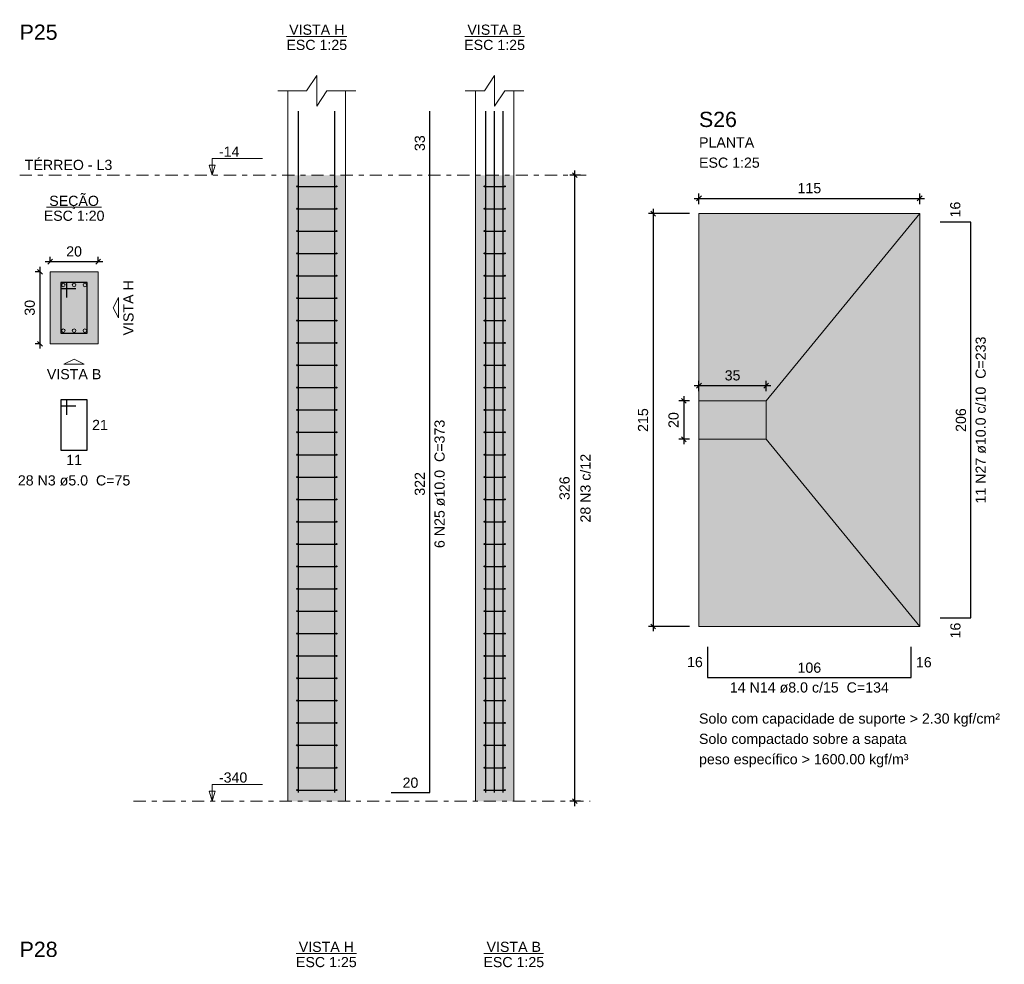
# Model space of a CAD drawing. Header units: millimetres. Extents: x 0 to 119, y 0 to 84.
# Tile 4 of 13: x 20 to 40, y 44 to 64. Entities that reach past the tile are written whole.
import ezdxf

# ---------------------------------------------------------------- set-up
doc = ezdxf.new("R2010")
doc.units = ezdxf.units.MM
doc.header["$MEASUREMENT"] = 0
doc.linetypes.add('DASHDOT', pattern=[2.54, 1.27, -0.635, 0, -0.635])
doc.linetypes.add('NULL', pattern=[0])
doc.layers.get('0').update_dxf_attribs({"lineweight": 18})
for name, color, linetype, lineweight in [('Descrição da armadura', 7, 'Continuous', 0), ('DT-Armadura', 2, 'Continuous', 30), ('DT-Barras na forma', 2, 'Continuous', 30), ('DT-Barras no corte', 5, 'Continuous', 5), ('DT-Barras rebatidas', 2, 'Continuous', 30), ('DT-Cotas', 9, 'Continuous', 5), ('DT-Estribos na forma', 2, 'Continuous', 30), ('DT-Forma', 5, 'Continuous', 5), ('DT-Hachura sapatas em planta', 43, 'Continuous', 5), ('DT-Hachura seção pilares', 254, 'Continuous', 5), ('DT-Hachura vista pilares', 254, 'Continuous', 5), ('DT-Pontilhado', 9, 'DASHDOT', 5), ('DT-Textos', 7, 'Continuous', 5), ('DT-Título', 3, 'Continuous', 20), ('Textos armaduras', 7, 'Continuous', 0)]:
    doc.layers.add(name, color=color, linetype=linetype, lineweight=lineweight)
doc.styles.add('Arial', font='txt')
doc.dimstyles.new('UM_20.000000', dxfattribs={"dimtxt": 0.18, "dimasz": 0.1, "dimexe": 0.1, "dimexo": 0.2, "dimgap": 0, "dimtad": 1, "dimtih": 1, "dimtoh": 1, "dimdec": 1, "dimlfac": 20, "dimzin": 0, "dimdsep": 46, "dimtxsty": 'Standard', "dimcen": 0.09, "dimdle": 0.1, "dimadec": 1, "dimazin": 2, "dimtfac": 1, "dimtdec": 4, "dimtofl": 0, "dimtmove": 0, "dimatfit": 3, "dimfxl": 1, "dimtolj": 1, "dimarcsym": 0})
doc.dimstyles.new('UM_25.000000', dxfattribs={"dimtxt": 0.18, "dimasz": 0.1, "dimexe": 0.1, "dimexo": 0.2, "dimgap": 0, "dimtad": 1, "dimtih": 1, "dimtoh": 1, "dimdec": 1, "dimlfac": 25, "dimzin": 0, "dimdsep": 46, "dimtxsty": 'Standard', "dimcen": 0.09, "dimdle": 0.1, "dimadec": 1, "dimazin": 2, "dimtfac": 1, "dimtdec": 4, "dimtofl": 0, "dimtmove": 0, "dimatfit": 3, "dimfxl": 1, "dimtolj": 1, "dimarcsym": 0})

# ---------------------------------------------------------------- blocks, each defined once
blk = doc.blocks.new('_Oblique')
at = {"color": 0, "linetype": 'ByBlock', "lineweight": -2}
blk.add_line((-0.5, -0.5), (0.5, 0.5), dxfattribs=at)
blk = doc.blocks.new('*D32')
at = {"layer": 'Defpoints', "color": 0}
for p in [(20.531167, 58.327301), (20.319367, 56.827301), (20.531167, 56.827301)]:
    blk.add_point(p, dxfattribs=at)
at = {"layer": 'DT-Cotas', "color": 0, "lineweight": -2}
for p, q in [((20.331167, 58.327301), (20.219367, 58.327301)), ((20.319367, 58.427301), (20.319367, 56.727301)), ((20.331167, 56.827301), (20.219367, 56.827301))]:
    blk.add_line(p, q, dxfattribs=at)
at = {"layer": 'DT-Cotas', "color": 0, "lineweight": -2, "xscale": 0.1, "yscale": 0.1, "zscale": 0.1}
for p, rotation in [((20.319367, 58.327301), 90), ((20.319367, 56.827301), 270)]:
    blk.add_blockref('_Oblique', p, dxfattribs=dict(at, rotation=rotation))
at = {"layer": 'DT-Cotas', "color": 7, "insert": (20.107567, 57.577301), "char_height": 0.2118, "attachment_point": 5, "rotation": 90, "style": 'Arial'}
blk.add_mtext('\\A1;30', dxfattribs=at)
blk = doc.blocks.new('*D33')
at = {"layer": 'Defpoints', "color": 0}
for p in [(21.531167, 58.539101), (20.531167, 58.327301), (21.531167, 58.327301)]:
    blk.add_point(p, dxfattribs=at)
at = {"layer": 'DT-Cotas', "color": 0, "lineweight": -2}
for p, q in [((20.431167, 58.539101), (21.631167, 58.539101)), ((20.531167, 58.527301), (20.531167, 58.639101)), ((21.531167, 58.527301), (21.531167, 58.639101))]:
    blk.add_line(p, q, dxfattribs=at)
at = {"layer": 'DT-Cotas', "color": 0, "lineweight": -2, "xscale": 0.1, "yscale": 0.1, "zscale": 0.1, "rotation": 180}
blk.add_blockref('_Oblique', (20.531167, 58.539101), dxfattribs=at)
at = {"layer": 'DT-Cotas', "color": 0, "lineweight": -2, "xscale": 0.1, "yscale": 0.1, "zscale": 0.1}
blk.add_blockref('_Oblique', (21.531167, 58.539101), dxfattribs=at)
at = {"layer": 'DT-Cotas', "color": 7, "insert": (21.031167, 58.750901), "char_height": 0.2118, "attachment_point": 5, "rotation": 0.0057296, "style": 'Arial'}
blk.add_mtext('\\A1;20', dxfattribs=at)
blk = doc.blocks.new('*D34')
at = {"layer": 'Defpoints', "color": 0}
for p in [(31.465178, 60.339401), (31.782878, 60.339401), (31.782878, 47.299401)]:
    blk.add_point(p, dxfattribs=at)
at = {"layer": 'DT-Cotas', "color": 0, "lineweight": -2}
for p, q in [((31.582878, 60.339401), (31.365178, 60.339401)), ((31.465178, 47.199401), (31.465178, 60.439401)), ((31.582878, 47.299401), (31.365178, 47.299401))]:
    blk.add_line(p, q, dxfattribs=at)
at = {"layer": 'DT-Cotas', "color": 0, "lineweight": -2, "xscale": 0.1, "yscale": 0.1, "zscale": 0.1}
for p, rotation in [((31.465178, 60.339401), 90), ((31.465178, 47.299401), 270)]:
    blk.add_blockref('_Oblique', p, dxfattribs=dict(at, rotation=rotation))
at = {"layer": 'DT-Cotas', "color": 7, "insert": (31.253378, 53.819401), "char_height": 0.2118, "attachment_point": 5, "rotation": 90, "style": 'Arial'}
blk.add_mtext('\\A1;326', dxfattribs=at)
blk = doc.blocks.new('*D46')
at = {"layer": 'Defpoints', "color": 0}
for p in [(34.053678, 59.538826), (33.100578, 50.938826), (34.053678, 50.938826)]:
    blk.add_point(p, dxfattribs=at)
at = {"layer": 'DT-Cotas', "color": 0, "lineweight": -2}
for p, q in [((33.853678, 59.538826), (33.000578, 59.538826)), ((33.100578, 59.638826), (33.100578, 50.838826)), ((33.853678, 50.938826), (33.000578, 50.938826))]:
    blk.add_line(p, q, dxfattribs=at)
at = {"layer": 'DT-Cotas', "color": 0, "lineweight": -2, "xscale": 0.1, "yscale": 0.1, "zscale": 0.1}
for p, rotation in [((33.100578, 59.538826), 90), ((33.100578, 50.938826), 270)]:
    blk.add_blockref('_Oblique', p, dxfattribs=dict(at, rotation=rotation))
at = {"layer": 'DT-Cotas', "color": 7, "insert": (32.888778, 55.238826), "char_height": 0.2118, "attachment_point": 5, "rotation": 90, "style": 'Arial'}
blk.add_mtext('\\A1;215', dxfattribs=at)
blk = doc.blocks.new('*D47')
at = {"layer": 'Defpoints', "color": 0}
for p in [(38.653678, 59.856526), (34.053678, 59.538826), (38.653678, 59.538826)]:
    blk.add_point(p, dxfattribs=at)
at = {"layer": 'DT-Cotas', "color": 0, "lineweight": -2}
for p, q in [((34.053678, 59.738826), (34.053678, 59.956526)), ((38.653678, 59.738826), (38.653678, 59.956526)), ((33.953678, 59.856526), (38.753678, 59.856526))]:
    blk.add_line(p, q, dxfattribs=at)
at = {"layer": 'DT-Cotas', "color": 0, "lineweight": -2, "xscale": 0.1, "yscale": 0.1, "zscale": 0.1, "rotation": 180}
blk.add_blockref('_Oblique', (34.053678, 59.856526), dxfattribs=at)
at = {"layer": 'DT-Cotas', "color": 0, "lineweight": -2, "xscale": 0.1, "yscale": 0.1, "zscale": 0.1}
blk.add_blockref('_Oblique', (38.653678, 59.856526), dxfattribs=at)
at = {"layer": 'DT-Cotas', "color": 7, "insert": (36.353678, 60.068326), "char_height": 0.2118, "attachment_point": 5, "rotation": 0.0057296, "style": 'Arial'}
blk.add_mtext('\\A1;115', dxfattribs=at)
blk = doc.blocks.new('*D48')
at = {"layer": 'Defpoints', "color": 0}
for p in [(34.053678, 55.638826), (33.735978, 54.838826), (34.053678, 54.838826)]:
    blk.add_point(p, dxfattribs=at)
at = {"layer": 'DT-Cotas', "color": 0, "lineweight": -2}
for p, q in [((33.853678, 55.638826), (33.635978, 55.638826)), ((33.735978, 55.738826), (33.735978, 54.738826)), ((33.853678, 54.838826), (33.635978, 54.838826))]:
    blk.add_line(p, q, dxfattribs=at)
at = {"layer": 'DT-Cotas', "color": 0, "lineweight": -2, "xscale": 0.1, "yscale": 0.1, "zscale": 0.1}
for p, rotation in [((33.735978, 55.638826), 90), ((33.735978, 54.838826), 270)]:
    blk.add_blockref('_Oblique', p, dxfattribs=dict(at, rotation=rotation))
at = {"layer": 'DT-Cotas', "color": 7, "insert": (33.524178, 55.238826), "char_height": 0.2118, "attachment_point": 5, "rotation": 90, "style": 'Arial'}
blk.add_mtext('\\A1;20', dxfattribs=at)
blk = doc.blocks.new('*D49')
at = {"layer": 'Defpoints', "color": 0}
for p in [(35.453678, 55.956526), (34.053678, 55.638826), (35.453678, 55.638826)]:
    blk.add_point(p, dxfattribs=at)
at = {"layer": 'DT-Cotas', "color": 0, "lineweight": -2}
for p, q in [((34.053678, 55.838826), (34.053678, 56.056526)), ((35.453678, 55.838826), (35.453678, 56.056526)), ((33.953678, 55.956526), (35.553678, 55.956526))]:
    blk.add_line(p, q, dxfattribs=at)
at = {"layer": 'DT-Cotas', "color": 0, "lineweight": -2, "xscale": 0.1, "yscale": 0.1, "zscale": 0.1, "rotation": 180}
blk.add_blockref('_Oblique', (34.053678, 55.956526), dxfattribs=at)
at = {"layer": 'DT-Cotas', "color": 0, "lineweight": -2, "xscale": 0.1, "yscale": 0.1, "zscale": 0.1}
blk.add_blockref('_Oblique', (35.453678, 55.956526), dxfattribs=at)
at = {"layer": 'DT-Cotas', "color": 7, "insert": (34.753678, 56.168326), "char_height": 0.2118, "attachment_point": 5, "rotation": 0.0057296, "style": 'Arial'}
blk.add_mtext('\\A1;35', dxfattribs=at)

msp = doc.modelspace()

# ---------------------------------------------------------------- hatches: boundary and pattern name
at = {"layer": 'DT-Hachura sapatas em planta', "linetype": 'Continuous'}
msp.add_hatch(color=43, dxfattribs=at).paths.add_polyline_path([(34.0537, 50.9388), (38.6537, 50.9388), (38.6537, 59.5388), (34.0537, 59.5388), (34.0537, 50.9388)])
at = {"layer": 'DT-Hachura seção pilares', "linetype": 'Continuous'}
msp.add_hatch(color=254, dxfattribs=at).paths.add_polyline_path([(20.5312, 56.8273), (20.5312, 56.8273), (21.5312, 56.8273), (21.5312, 58.3273), (20.5312, 58.3273), (20.5312, 56.8273)])
at = {"layer": 'DT-Hachura vista pilares', "linetype": 'Continuous'}
for points in [[(25.4882, 47.2994), (25.4882, 60.3394), (26.6882, 60.3394), (26.6882, 47.2994), (25.4882, 47.2994)], [(29.3944, 47.2994), (29.3944, 60.3394), (30.1944, 60.3394), (30.1944, 47.2994), (29.3944, 47.2994)]]:
    msp.add_hatch(color=254, dxfattribs=at).paths.add_polyline_path(points)

# ---------------------------------------------------------------- linework, layer by layer
at = {"layer": 'DT-Armadura'}
for points in [[(39.0773, 51.1188), (39.7173, 51.1188), (39.7173, 59.3588), (39.0773, 59.3588)], [(34.2337, 50.5152), (34.2337, 49.8752), (38.4737, 49.8752), (38.4737, 50.5152)]]:
    msp.add_lwpolyline(points, dxfattribs=at)
at = {"layer": 'DT-Barras na forma'}
for points in [[(25.7082, 47.4794), (25.7082, 60.3394), (25.7082, 61.6737)], [(26.4682, 47.4794), (26.4682, 60.3394), (26.4682, 61.6737)], [(29.6144, 47.4794), (29.6144, 60.3394), (29.6144, 61.6737)], [(29.7944, 47.4794), (29.7944, 60.3394), (29.7944, 61.6737)], [(29.9744, 47.4794), (29.9744, 60.3394), (29.9744, 61.6737)], [(20.8812, 57.7898), (20.8812, 58.1023), (20.7562, 58.1023), (20.7562, 57.0523), (21.3062, 57.0523), (21.3062, 58.1023), (20.7562, 58.1023), (20.7562, 57.9773), (21.0687, 57.9773)]]:
    msp.add_lwpolyline(points, dxfattribs=at)
at = {"layer": 'DT-Barras no corte'}
for centre in [(20.8062, 58.0523), (21.0312, 58.0523), (21.2562, 58.0523), (20.8062, 57.1023), (21.0312, 57.1023), (21.2562, 57.1023)]:
    msp.add_circle(centre, 0.0375, dxfattribs=at)
at = {"layer": 'DT-Barras rebatidas'}
for points in [[(27.6413, 47.4794), (28.4413, 47.4794), (28.4413, 60.3394), (28.4413, 61.6737)], [(20.8812, 55.3499), (20.8812, 55.6624), (20.7562, 55.6624), (20.7562, 54.6124), (21.3062, 54.6124), (21.3062, 55.6624), (20.7562, 55.6624), (20.7562, 55.5374), (21.0687, 55.5374)]]:
    msp.add_lwpolyline(points, dxfattribs=at)
at = {"layer": 'DT-Estribos na forma'}
for p, q in [((25.6782, 60.1065), (26.4982, 60.1065)), ((29.5844, 60.1065), (30.0044, 60.1065)), ((25.6782, 59.6408), (26.4982, 59.6408)), ((29.5844, 59.6408), (30.0044, 59.6408)), ((25.6782, 59.1751), (26.4982, 59.1751)), ((29.5844, 59.1751), (30.0044, 59.1751)), ((25.6782, 58.7094), (26.4982, 58.7094)), ((29.5844, 58.7094), (30.0044, 58.7094)), ((25.6782, 58.2437), (26.4982, 58.2437)), ((29.5844, 58.2437), (30.0044, 58.2437)), ((25.6782, 57.778), (26.4982, 57.778)), ((29.5844, 57.778), (30.0044, 57.778)), ((25.6782, 57.3123), (26.4982, 57.3123)), ((29.5844, 57.3123), (30.0044, 57.3123)), ((25.6782, 56.8465), (26.4982, 56.8465)), ((29.5844, 56.8465), (30.0044, 56.8465)), ((25.6782, 56.3808), (26.4982, 56.3808)), ((29.5844, 56.3808), (30.0044, 56.3808)), ((25.6782, 55.9151), (26.4982, 55.9151)), ((29.5844, 55.9151), (30.0044, 55.9151)), ((25.6782, 55.4494), (26.4982, 55.4494)), ((29.5844, 55.4494), (30.0044, 55.4494)), ((25.6782, 54.9837), (26.4982, 54.9837)), ((29.5844, 54.9837), (30.0044, 54.9837)), ((25.6782, 54.518), (26.4982, 54.518)), ((29.5844, 54.518), (30.0044, 54.518)), ((25.6782, 54.0523), (26.4982, 54.0523)), ((29.5844, 54.0523), (30.0044, 54.0523)), ((25.6782, 53.5865), (26.4982, 53.5865)), ((29.5844, 53.5865), (30.0044, 53.5865)), ((25.6782, 53.1208), (26.4982, 53.1208)), ((29.5844, 53.1208), (30.0044, 53.1208)), ((25.6782, 52.6551), (26.4982, 52.6551)), ((29.5844, 52.6551), (30.0044, 52.6551)), ((25.6782, 52.1894), (26.4982, 52.1894)), ((29.5844, 52.1894), (30.0044, 52.1894)), ((25.6782, 51.7237), (26.4982, 51.7237)), ((29.5844, 51.7237), (30.0044, 51.7237)), ((25.6782, 51.258), (26.4982, 51.258)), ((29.5844, 51.258), (30.0044, 51.258)), ((25.6782, 50.7923), (26.4982, 50.7923)), ((29.5844, 50.7923), (30.0044, 50.7923)), ((25.6782, 50.3265), (26.4982, 50.3265)), ((29.5844, 50.3265), (30.0044, 50.3265)), ((25.6782, 49.8608), (26.4982, 49.8608)), ((29.5844, 49.8608), (30.0044, 49.8608)), ((25.6782, 49.3951), (26.4982, 49.3951)), ((29.5844, 49.3951), (30.0044, 49.3951)), ((25.6782, 48.9294), (26.4982, 48.9294)), ((29.5844, 48.9294), (30.0044, 48.9294)), ((25.6782, 48.4637), (26.4982, 48.4637)), ((29.5844, 48.4637), (30.0044, 48.4637)), ((25.6782, 47.998), (26.4982, 47.998)), ((29.5844, 47.998), (30.0044, 47.998)), ((25.6782, 47.5323), (26.4982, 47.5323)), ((29.5844, 47.5323), (30.0044, 47.5323))]:
    msp.add_line(p, q, dxfattribs=at)
for centre in [(25.6782, 60.1065), (26.4982, 60.1065), (29.5844, 60.1065), (30.0044, 60.1065), (25.6782, 59.6408), (26.4982, 59.6408), (29.5844, 59.6408), (30.0044, 59.6408), (25.6782, 59.1751), (26.4982, 59.1751), (29.5844, 59.1751), (30.0044, 59.1751), (25.6782, 58.7094), (26.4982, 58.7094), (29.5844, 58.7094), (30.0044, 58.7094), (25.6782, 58.2437), (26.4982, 58.2437), (29.5844, 58.2437), (30.0044, 58.2437), (25.6782, 57.778), (26.4982, 57.778), (29.5844, 57.778), (30.0044, 57.778), (25.6782, 57.3123), (26.4982, 57.3123), (29.5844, 57.3123), (30.0044, 57.3123), (25.6782, 56.8465), (26.4982, 56.8465), (29.5844, 56.8465), (30.0044, 56.8465), (25.6782, 56.3808), (26.4982, 56.3808), (29.5844, 56.3808), (30.0044, 56.3808), (25.6782, 55.9151), (26.4982, 55.9151), (29.5844, 55.9151), (30.0044, 55.9151), (25.6782, 55.4494), (26.4982, 55.4494), (29.5844, 55.4494), (30.0044, 55.4494), (25.6782, 54.9837), (26.4982, 54.9837), (29.5844, 54.9837), (30.0044, 54.9837), (25.6782, 54.518), (26.4982, 54.518), (29.5844, 54.518), (30.0044, 54.518), (25.6782, 54.0523), (26.4982, 54.0523), (29.5844, 54.0523), (30.0044, 54.0523), (25.6782, 53.5865), (26.4982, 53.5865), (29.5844, 53.5865), (30.0044, 53.5865), (25.6782, 53.1208), (26.4982, 53.1208), (29.5844, 53.1208), (30.0044, 53.1208), (25.6782, 52.6551), (26.4982, 52.6551), (29.5844, 52.6551), (30.0044, 52.6551), (25.6782, 52.1894), (26.4982, 52.1894), (29.5844, 52.1894), (30.0044, 52.1894), (25.6782, 51.7237), (26.4982, 51.7237), (29.5844, 51.7237), (30.0044, 51.7237), (25.6782, 51.258), (26.4982, 51.258), (29.5844, 51.258), (30.0044, 51.258), (25.6782, 50.7923), (26.4982, 50.7923), (29.5844, 50.7923), (30.0044, 50.7923), (25.6782, 50.3265), (26.4982, 50.3265), (29.5844, 50.3265), (30.0044, 50.3265), (25.6782, 49.8608), (26.4982, 49.8608), (29.5844, 49.8608), (30.0044, 49.8608), (25.6782, 49.3951), (26.4982, 49.3951), (29.5844, 49.3951), (30.0044, 49.3951), (25.6782, 48.9294), (26.4982, 48.9294), (29.5844, 48.9294), (30.0044, 48.9294), (25.6782, 48.4637), (26.4982, 48.4637), (29.5844, 48.4637), (30.0044, 48.4637), (25.6782, 47.998), (26.4982, 47.998), (29.5844, 47.998), (30.0044, 47.998), (25.6782, 47.5323), (26.4982, 47.5323), (29.5844, 47.5323), (30.0044, 47.5323)]:
    msp.add_circle(centre, 0.01, dxfattribs=at)
at = {"layer": 'DT-Forma'}
for p, q in [((25.4882, 60.3394), (25.4882, 62.0973)), ((26.6882, 60.3394), (26.6882, 62.0973)), ((29.3944, 60.3394), (29.3944, 62.0973)), ((30.1944, 60.3394), (30.1944, 62.0973)), ((25.4882, 47.2994), (25.4882, 60.3394)), ((26.6882, 47.2994), (26.6882, 60.3394)), ((29.3944, 47.2994), (29.3944, 60.3394)), ((30.1944, 47.2994), (30.1944, 60.3394)), ((34.0537, 59.5388), (34.0537, 55.6388)), ((38.6537, 59.5388), (35.4537, 55.6388)), ((34.0537, 50.9388), (34.0537, 54.8388)), ((34.0537, 50.9388), (34.0537, 54.8388)), ((38.6537, 50.9388), (35.4537, 54.8388))]:
    msp.add_line(p, q, dxfattribs=at)
for points in [[(25.2764, 62.0973), (25.8764, 62.0973), (26.0882, 62.415), (26.0882, 61.7796), (26.3, 62.0973), (26.9, 62.0973)], [(29.1826, 62.0973), (29.5826, 62.0973), (29.7944, 62.415), (29.7944, 61.7796), (30.0062, 62.0973), (30.4062, 62.0973)]]:
    msp.add_lwpolyline(points, dxfattribs=at)
for points in [[(34.0537, 50.9388), (38.6537, 50.9388), (38.6537, 59.5388), (34.0537, 59.5388), (34.0537, 50.9388)], [(20.5312, 56.8273), (21.5312, 56.8273), (21.5312, 58.3273), (20.5312, 58.3273), (20.5312, 56.8273)], [(34.0537, 54.8388), (35.4537, 54.8388), (35.4537, 55.6388), (34.0537, 55.6388), (34.0537, 54.8388)]]:
    msp.add_lwpolyline(points, close=True, dxfattribs=at)
at = {"layer": 'DT-Pontilhado', "ltscale": 0.2}
for p, q in [((19.8975, 60.3394), (31.7829, 60.3394)), ((22.2725, 47.2994), (31.7829, 47.2994))]:
    msp.add_line(p, q, dxfattribs=at)
at = {"layer": 'DT-Textos'}
for p, q in [((25.4583, 63.2304), (26.718, 63.2304)), ((29.1727, 63.2304), (30.4161, 63.2304)), ((20.459, 59.6722), (21.6034, 59.6722)), ((25.6583, 44.1257), (26.918, 44.1257)), ((29.5727, 44.1257), (30.8161, 44.1257))]:
    msp.add_line(p, q, dxfattribs=at)
for points in [[(23.9087, 60.3394), (23.9722, 60.5512), (23.8451, 60.5512), (23.9087, 60.3394), (23.9087, 60.6894), (24.9587, 60.6894)], [(23.9087, 47.2994), (23.9722, 47.5112), (23.8451, 47.5112), (23.9087, 47.2994), (23.9087, 47.6494), (24.9587, 47.6494)]]:
    msp.add_lwpolyline(points, dxfattribs=at)
for points in [[(21.9548, 57.5773), (21.9548, 57.3655), (21.8489, 57.5773), (21.9548, 57.7891), (21.9548, 57.5773)], [(21.0312, 56.4037), (20.8194, 56.4037), (21.0312, 56.5096), (21.243, 56.4037), (21.0312, 56.4037)]]:
    msp.add_lwpolyline(points, close=True, dxfattribs=at)

# ---------------------------------------------------------------- texts
at = {"layer": 'Descrição da armadura', "linetype": 'NULL', "char_height": 0.2118, "attachment_point": 8, "rotation": 90.00021, "line_spacing_factor": 0.9, "style": 'Arial'}
for s, insert, width in [('11 N27 ø10.0 c/10  C=233', (40.035, 55.239), 6.819531), ('6 N25 ø10.0  C=373', (28.7591, 53.909), 5.239541), ('28 N3 c/12', (31.7969, 53.8194), 2.845127)]:
    msp.add_mtext(s, dxfattribs=dict(at, insert=insert, width=width))
at = {"layer": 'Descrição da armadura', "linetype": 'NULL', "char_height": 0.2118, "attachment_point": 8, "line_spacing_factor": 0.9, "style": 'Arial'}
for s, insert, width in [('28 N3 ø5.0  C=75', (21.031, 53.8709), 4.594404), ('14 N14 ø8.0 c/15  C=134', (36.3539, 49.5579), 6.496963)]:
    msp.add_mtext(s, dxfattribs=dict(at, insert=insert, width=width))
at = {"layer": 'DT-Textos', "linetype": 'NULL', "char_height": 0.2118, "line_spacing_factor": 0.798, "style": 'Arial'}
for s, insert, width, attachment_point in [('VISTA H', (26.088, 63.2619), 2.255996, 8), ('VISTA B', (29.794, 63.2619), 2.223994, 8), ('ESC 1:25', (26.088, 62.9449), 2.482559, 8), ('ESC 1:25', (29.794, 62.9449), 2.482559, 8), ('PLANTA', (34.0539, 60.9159), 2.256279, 7), ('-14', (24.049, 60.7249), 0.838281, 7), ('TÉRREO - L3', (20.003, 60.4449), 3.577422, 7), ('ESC 1:25', (34.0539, 60.4919), 2.482559, 7), ('SEÇÃO', (21.031, 59.634), 2.030566, 8), ('ESC 1:20', (21.031, 59.3859), 2.482559, 8), ('VISTA B', (21.031, 56.0859), 2.223994, 8), ('Solo com capacidade de suporte > 2.30 kgf/cm²', (34.0539, 48.852), 12.299795, 7), ('Solo compactado sobre a sapata', (34.0539, 48.429), 8.479951, 7), ('peso específico > 1600.00 kgf/m³', (34.0539, 48.005), 8.560098, 7), ('-340', (24.049, 47.6849), 1.16085, 7), ('VISTA H', (26.288, 44.1572), 2.255996, 8), ('VISTA B', (30.194, 44.1572), 2.223994, 8), ('ESC 1:25', (26.288, 43.8402), 2.482559, 8), ('ESC 1:25', (30.194, 43.8402), 2.482559, 8)]:
    msp.add_mtext(s, dxfattribs=dict(at, insert=insert, width=width, attachment_point=attachment_point))
at = {"layer": 'DT-Textos', "linetype": 'NULL', "insert": (22.2721, 57.577), "char_height": 0.2118, "width": 2.255996, "attachment_point": 8, "rotation": 90.00021, "line_spacing_factor": 0.798, "style": 'Arial'}
msp.add_mtext('VISTA H', dxfattribs=at)
at = {"layer": 'DT-Título', "linetype": 'NULL', "char_height": 0.3177, "width": 1.565781, "attachment_point": 7, "line_spacing_factor": 0.798, "style": 'Arial'}
for s, insert in [('P25', (19.897, 63.1558)), ('S26', (34.0539, 61.3388)), ('P28', (19.897, 44.0511))]:
    msp.add_mtext(s, dxfattribs=dict(at, insert=insert))
at = {"layer": 'Textos armaduras', "linetype": 'NULL', "char_height": 0.2118, "rotation": 90.00021, "line_spacing_factor": 0.9, "style": 'Arial'}
for s, insert, width, attachment_point in [('33', (28.344, 61.0065), 1.045137, 8), ('16', (39.5032, 59.4588), 1.045137, 7), ('206', (39.62, 55.2388), 1.367705, 8), ('322', (28.344, 53.9094), 1.367705, 8), ('16', (39.2914, 51.0188), 1.045137, 3)]:
    msp.add_mtext(s, dxfattribs=dict(at, insert=insert, width=width, attachment_point=attachment_point))
at = {"layer": 'Textos armaduras', "linetype": 'NULL', "char_height": 0.2118, "line_spacing_factor": 0.9, "style": 'Arial'}
for s, insert, width, attachment_point in [('21', (21.4062, 55.2433), 1.045137, 1), ('11', (21.0312, 54.5151), 1.045137, 2), ('16', (34.1337, 50.0893), 1.045137, 9), ('16', (38.5737, 50.3011), 1.045137, 1), ('106', (36.3537, 49.9725), 1.367705, 8), ('20', (28.0413, 47.5767), 1.045137, 8)]:
    msp.add_mtext(s, dxfattribs=dict(at, insert=insert, width=width, attachment_point=attachment_point))

# ---------------------------------------------------------------- dimensions: what is measured, and where the dimension line sits
at = {"layer": 'DT-Cotas'}
for base, p1, p2, dimstyle, override, picture, middle in [((31.4652, 60.3394), (31.7829, 47.2994), (31.7829, 60.3394), 'UM_25.000000', {"dimtxt": 0.2118, "dimasz": 0.1, "dimexe": 0.1, "dimexo": 0.2, "dimtad": 1, "dimtih": 0, "dimtoh": 0, "dimdec": 1, "dimlfac": 25, "dimzin": 8, "dimtxsty": 'Arial', "dimblk": 'Oblique', "dimblk1": 'Oblique', "dimblk2": 'Oblique', "dimsah": 1, "dimdle": 0.1, "dimse1": 0, "dimse2": 0, "dimclrt": 7, "dimadec": 1, "dimazin": 3, "dimtmove": 2, "dimldrblk": 'Oblique'}, '*D34', (31.2534, 53.8194)), ((33.1006, 50.9388), (34.0537, 59.5388), (34.0537, 50.9388), 'UM_25.000000', {"dimtxt": 0.2118, "dimasz": 0.1, "dimexe": 0.1, "dimexo": 0.2, "dimtad": 1, "dimtih": 0, "dimtoh": 0, "dimdec": 1, "dimlfac": 25, "dimzin": 8, "dimtxsty": 'Arial', "dimblk": 'Oblique', "dimblk1": 'Oblique', "dimblk2": 'Oblique', "dimsah": 1, "dimdle": 0.1, "dimse1": 0, "dimse2": 0, "dimclrt": 7, "dimadec": 1, "dimazin": 3, "dimtmove": 2, "dimldrblk": 'Oblique'}, '*D46', (32.8888, 55.2388)), ((20.3194, 56.8273), (20.5312, 58.3273), (20.5312, 56.8273), 'UM_20.000000', {"dimtxt": 0.2118, "dimasz": 0.1, "dimexe": 0.1, "dimexo": 0.2, "dimtad": 1, "dimtih": 0, "dimtoh": 0, "dimdec": 1, "dimlfac": 20, "dimzin": 8, "dimtxsty": 'Arial', "dimblk": 'Oblique', "dimblk1": 'Oblique', "dimblk2": 'Oblique', "dimsah": 1, "dimdle": 0.1, "dimse1": 0, "dimse2": 0, "dimclrt": 7, "dimadec": 1, "dimazin": 3, "dimtmove": 2, "dimldrblk": 'Oblique'}, '*D32', (20.1076, 57.5773)), ((33.736, 54.8388), (34.0537, 55.6388), (34.0537, 54.8388), 'UM_25.000000', {"dimtxt": 0.2118, "dimasz": 0.1, "dimexe": 0.1, "dimexo": 0.2, "dimtad": 1, "dimtih": 0, "dimtoh": 0, "dimdec": 1, "dimlfac": 25, "dimzin": 8, "dimtxsty": 'Arial', "dimblk": 'Oblique', "dimblk1": 'Oblique', "dimblk2": 'Oblique', "dimsah": 1, "dimdle": 0.1, "dimse1": 0, "dimse2": 0, "dimclrt": 7, "dimadec": 1, "dimazin": 3, "dimtmove": 2, "dimldrblk": 'Oblique'}, '*D48', (33.5242, 55.2388))]:
    dim = msp.add_linear_dim(base=base, p1=p1, p2=p2, angle=90, dimstyle=dimstyle, override=override, dxfattribs=at)
    dim.commit()
    dim.dimension.update_dxf_attribs({"geometry": picture, "text_midpoint": middle, "dimtype": 160, "text_rotation": 90})
for base, p1, p2, dimstyle, override, picture, middle in [((38.6537, 59.8565), (34.0537, 59.5388), (38.6537, 59.5388), 'UM_25.000000', {"dimtxt": 0.2118, "dimasz": 0.1, "dimexe": 0.1, "dimexo": 0.2, "dimtad": 1, "dimtih": 0, "dimtoh": 0, "dimdec": 1, "dimlfac": 25, "dimzin": 8, "dimtxsty": 'Arial', "dimblk": 'Oblique', "dimblk1": 'Oblique', "dimblk2": 'Oblique', "dimsah": 1, "dimdle": 0.1, "dimse1": 0, "dimse2": 0, "dimclrt": 7, "dimadec": 1, "dimazin": 3, "dimtmove": 2, "dimldrblk": 'Oblique'}, '*D47', (36.3537, 60.0683)), ((21.5312, 58.5391), (20.5312, 58.3273), (21.5312, 58.3273), 'UM_20.000000', {"dimtxt": 0.2118, "dimasz": 0.1, "dimexe": 0.1, "dimexo": 0.2, "dimtad": 1, "dimtih": 0, "dimtoh": 0, "dimdec": 1, "dimlfac": 20, "dimzin": 8, "dimtxsty": 'Arial', "dimblk": 'Oblique', "dimblk1": 'Oblique', "dimblk2": 'Oblique', "dimsah": 1, "dimdle": 0.1, "dimse1": 0, "dimse2": 0, "dimclrt": 7, "dimadec": 1, "dimazin": 3, "dimtmove": 2, "dimldrblk": 'Oblique'}, '*D33', (21.0312, 58.7509)), ((35.4537, 55.9565), (34.0537, 55.6388), (35.4537, 55.6388), 'UM_25.000000', {"dimtxt": 0.2118, "dimasz": 0.1, "dimexe": 0.1, "dimexo": 0.2, "dimtad": 1, "dimtih": 0, "dimtoh": 0, "dimdec": 1, "dimlfac": 25, "dimzin": 8, "dimtxsty": 'Arial', "dimblk": 'Oblique', "dimblk1": 'Oblique', "dimblk2": 'Oblique', "dimsah": 1, "dimdle": 0.1, "dimse1": 0, "dimse2": 0, "dimclrt": 7, "dimadec": 1, "dimazin": 3, "dimtmove": 2, "dimldrblk": 'Oblique'}, '*D49', (34.7537, 56.1683))]:
    dim = msp.add_linear_dim(base=base, p1=p1, p2=p2, dimstyle=dimstyle, override=override, dxfattribs=at)
    dim.commit()
    dim.dimension.update_dxf_attribs({"geometry": picture, "text_midpoint": middle, "dimtype": 160, "text_rotation": 0.00573})

doc.saveas('drawing.dxf')
